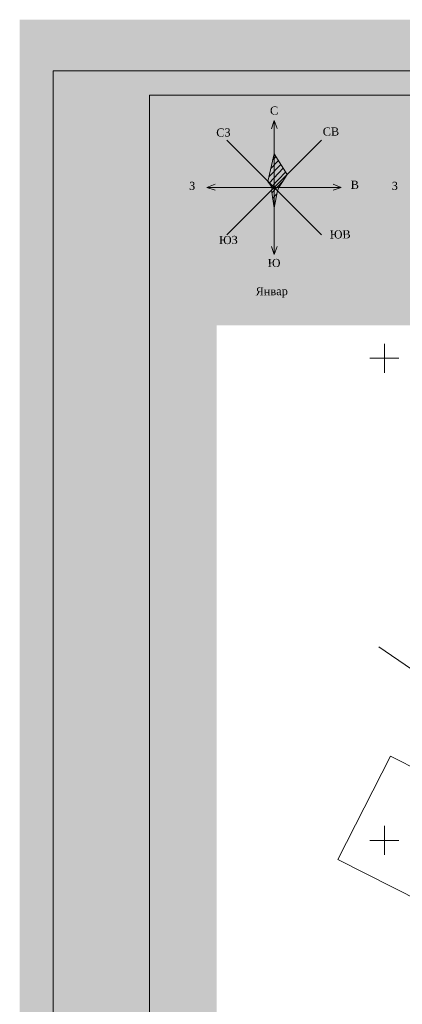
# Model space of a CAD drawing. Header units: millimetres. Extents: x 918404 to 1362154, y 4120617 to 4364104.
# Tile 119 of 256: x 984009 to 991937, y 4236314 to 4256736. Entities that reach past the tile are written whole.
import ezdxf

# ---------------------------------------------------------------- set-up
doc = ezdxf.new("R2010")
doc.units = ezdxf.units.MM
doc.header["$MEASUREMENT"] = 0
for name, color, linetype, lineweight in [('(001) Сетка_Ном._пера__132', 132, 'Continuous', 18), ('0_Ном._пера__174', 174, 'Continuous', 18), ('0_Ном._пера__255', 255, 'Continuous', 18), ('0_Ном._пера__4', 4, 'Continuous', 18), ('0_Ном._пера__5', 5, 'Continuous', 18), ('0_Ном._пера__7', 7, 'Continuous', 18), ('111111111111_Ном._пера__7', 7, 'Continuous', 18)]:
    doc.layers.add(name, color=color, linetype=linetype, lineweight=lineweight)
doc.styles.add('СГЕНЕРИР_СТИЛЬ_4', font='times.ttf')

msp = doc.modelspace()

# ---------------------------------------------------------------- hatches: boundary and pattern name
at = {"layer": '0_Ном._пера__255', "linetype": 'Continuous'}
h = msp.add_hatch(color=256, dxfattribs=at)
h.paths.add_polyline_path([(984008.6, 4256735.6), (984008.6, 4225729.3), (1027388.1, 4225729.3), (1027388.1, 4256735.6)])
h.paths.add_polyline_path([(988092.7, 4226891.6), (988092.7, 4254335.7), (1011993.6, 4254335.7), (1011993.6, 4246766.4), (1013230.7, 4246766.4), (1013230.7, 4232899.9), (1006775.5, 4232899.9), (1006775.5, 4226891.6)], flags=0)
msp.add_hatch(color=256, dxfattribs=at).paths.add_polyline_path([(995407.8, 4250397.2), (987046.5, 4250397.2), (987046.5, 4255329.1), (995407.8, 4255329.1)])
at = {"layer": '0_Ном._пера__5', "linetype": 'Continuous'}
h = msp.add_hatch(dxfattribs=at)
h.set_pattern_fill('Блоки_стеновые', color=256, style=0, pattern_type=2)
h.set_pattern_definition([(46.723, (989396.66, 4253578.93), (-62.069, 65.918), [])])
h.paths.add_polyline_path([(989240.5, 4253254.5), (989153.2, 4253381.8), (989280.5, 4253954.5), (989549.2, 4253523.2), (989380.5, 4253254.5), (989351.2, 4253183.8), (989280.5, 4252834.5), (989223.9, 4253197.9)])

# ---------------------------------------------------------------- linework, layer by layer
at = {"layer": '(001) Сетка_Ном._пера__132', "linetype": 'Continuous'}
for p, q in [((991565.9, 4250012.1), (991565.9, 4249412.1)), ((991265.9, 4249712.1), (991865.9, 4249712.1)), ((991565.9, 4240012.1), (991565.9, 4239412.1)), ((991265.9, 4239712.1), (991865.9, 4239712.1))]:
    msp.add_line(p, q, dxfattribs=at)
at = {"layer": '0_Ном._пера__174', "linetype": 'Continuous', "flags": 128}
for points in [[(984699.3, 4226391.6), (984699.3, 4255671.6), (1026699.3, 4255671.6), (1026699.3, 4226391.6)], [(986699.3, 4255171.6), (1026199.3, 4255171.6), (1026199.3, 4226891.6), (986699.3, 4226891.6)]]:
    msp.add_lwpolyline(points, close=True, dxfattribs=at)
at = {"layer": '0_Ном._пера__4', "linetype": 'Continuous', "flags": 128}
msp.add_lwpolyline([(998098.8, 4239557.4), (996341.9, 4240382.9), (994687.4, 4241335.5), (993957.7, 4241866.6), (993482, 4242336), (991452.7, 4243728.6)], dxfattribs=at)
at = {"layer": '0_Ном._пера__5', "linetype": 'Continuous'}
for p, q in [((989153.2, 4253381.8), (989280.5, 4253954.5)), ((989549.2, 4253523.2), (989280.5, 4253954.5)), ((989380.5, 4253254.5), (989549.2, 4253523.2)), ((989153.2, 4253381.8), (989240.5, 4253254.5)), ((989223.9, 4253197.9), (989240.5, 4253254.5)), ((989223.9, 4253197.9), (989280.5, 4252834.5)), ((989280.5, 4252834.5), (989351.2, 4253183.8)), ((989351.2, 4253183.8), (989380.5, 4253254.5))]:
    msp.add_line(p, q, dxfattribs=at)
at = {"layer": '0_Ном._пера__7', "linetype": 'Continuous'}
for p, q in [((989224.5, 4254475.3), (989280.5, 4254646.7)), ((989280.5, 4251862.3), (989280.5, 4254646.7)), ((989280.5, 4254646.7), (989347.3, 4254477.4)), ((988299.6, 4252273.6), (990261.3, 4254235.3)), ((988299.6, 4254235.3), (990261.3, 4252273.6)), ((987888.3, 4253254.5), (988057.6, 4253321.3)), ((990672.7, 4253254.5), (990503.4, 4253321.3)), ((987888.3, 4253254.5), (990672.7, 4253254.5)), ((988059.6, 4253198.5), (987888.3, 4253254.5)), ((990501.3, 4253198.5), (990672.7, 4253254.5)), ((989224.5, 4252033.6), (989280.5, 4251862.3)), ((989280.5, 4251862.3), (989347.3, 4252031.6))]:
    msp.add_line(p, q, dxfattribs=at)
at = {"layer": '0_Ном._пера__7', "linetype": 'Continuous', "flags": 128}
msp.add_lwpolyline([(996286.4, 4239135.4), (995199.6, 4236988.5), (990604.5, 4239314.7), (991691.3, 4241461.6)], close=True, dxfattribs=at)

# ---------------------------------------------------------------- texts
at = {"layer": '111111111111_Ном._пера__7', "linetype": 'Continuous', "char_height": 168.75, "attachment_point": 2, "rotation": 0.60736, "style": 'СГЕНЕРИР_СТИЛЬ_4'}
for s, insert in [('{С}', (989279.5, 4254935.2)), ('{СЗ}', (988230.4, 4254480.2)), ('{СВ}', (990457.8, 4254499.8)), ('{З}', (987582.3, 4253373.5)), ('{В}', (990952, 4253396.5)), ('{З}', (991782.7, 4253373.5)), ('{ЮВ}', (990650, 4252367.5)), ('{ЮЗ}', (988332.5, 4252250.7)), ('{Ю}', (989279.5, 4251773.8)), ('{Январ }', (989230.5, 4251188.5))]:
    msp.add_mtext(s, dxfattribs=dict(at, insert=insert))

doc.saveas('drawing.dxf')
